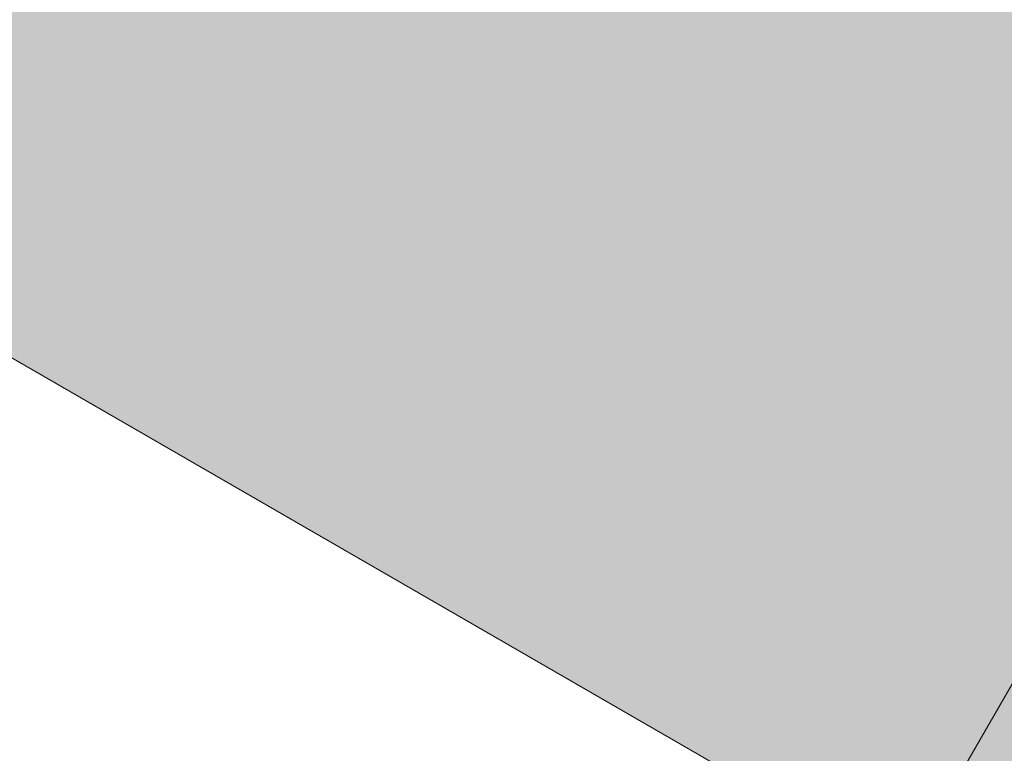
# Model space of a CAD drawing. Header units: millimetres. Extents: x -107151 to 48086, y -42122 to 26068.
# Tile 22 of 57: x -72703 to -67201, y -7645 to -3547. Entities that reach past the tile are written whole.
import ezdxf

# ---------------------------------------------------------------- set-up
doc = ezdxf.new("R2010")
doc.units = ezdxf.units.MM
doc.header["$MEASUREMENT"] = 0
doc.layers.add('07-VRD_Terrain_Batiments.ARCHI', color=7, linetype='Continuous')

# ---------------------------------------------------------------- blocks, each defined once
blk = doc.blocks.new('Dalle_5_1', base_point=(-75676.6, -3744.5))
at = {"layer": '07-VRD_Terrain_Batiments.ARCHI', "linetype": 'Continuous', "lineweight": 0, "true_color": 0x404040}
blk.add_hatch(color=250, dxfattribs=at).paths.add_polyline_path([(-75676.6, -3744.5), (-67765.8, -8311.8), (-64022.6, -1828.4), (-71933.4, 2738.9)])
at = {"layer": '07-VRD_Terrain_Batiments.ARCHI', "color": 7, "linetype": 'Continuous', "lineweight": 5, "flags": 128}
blk.add_lwpolyline([(-75676.6, -3744.5), (-67765.8, -8311.8), (-64022.6, -1828.4), (-71933.4, 2738.9)], close=True, dxfattribs=at)
blk = doc.blocks.new('Dalle_6_1', base_point=(-67765.8, -8311.8))
at = {"layer": '07-VRD_Terrain_Batiments.ARCHI', "linetype": 'Continuous', "lineweight": 0, "true_color": 0x404040}
blk.add_hatch(color=250, dxfattribs=at).paths.add_polyline_path([(-67765.8, -8311.8), (-54031.6, -16241.3), (-50289.1, -9759.2), (-64023.3, -1829.7)])
at = {"layer": '07-VRD_Terrain_Batiments.ARCHI', "color": 7, "linetype": 'Continuous', "lineweight": 5, "flags": 128}
blk.add_lwpolyline([(-67765.8, -8311.8), (-54031.6, -16241.3), (-50289.1, -9759.2), (-64023.3, -1829.7)], close=True, dxfattribs=at)

msp = doc.modelspace()

# ---------------------------------------------------------------- block references
at = {"layer": '07-VRD_Terrain_Batiments.ARCHI', "color": 7, "linetype": 'Continuous', "lineweight": 5}
for name, p in [('Dalle_5_1', (-75676.611, -3744.468)), ('Dalle_6_1', (-67765.812, -8311.823))]:
    msp.add_blockref(name, p, dxfattribs=at)

doc.saveas('drawing.dxf')
